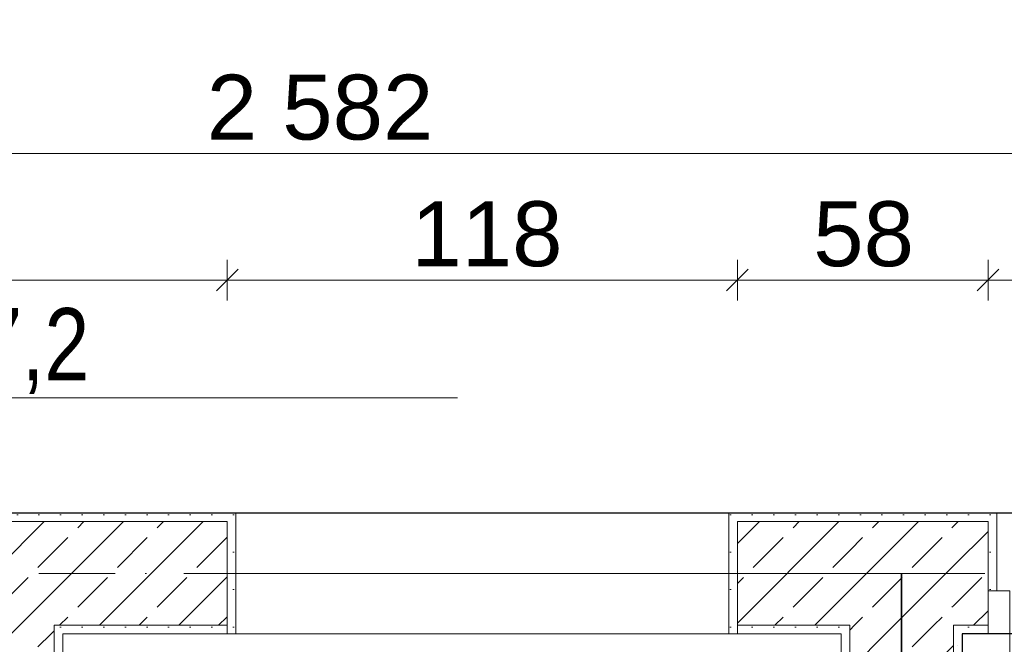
# Model space of a CAD drawing. Header units: millimetres. Extents: x -126905 to -83905, y -179170 to 5194.
# Tile 26 of 56: x -109570 to -107292, y -98030 to -96587. Entities that reach past the tile are written whole.
import ezdxf
from ezdxf.enums import TextEntityAlignment as Align

# ---------------------------------------------------------------- set-up
doc = ezdxf.new("R2010")
doc.units = ezdxf.units.MM
doc.header["$MEASUREMENT"] = 0
doc.linetypes.add('Kropki i Kreski', pattern=[335.138881, 176.388884, -88.194442, 0, -70.555556])
for name, color, linetype, lineweight, true_color in [('Nowe_0_Nr_pióra__1', 7, 'Continuous', 13, 0x6879ec), ('Nowe_0_Nr_pióra__8', 7, 'Continuous', 35, 0xa80f02), ('Nowe_Elementy Modelu - Strefy_Nr_pióra__121', 7, 'Continuous', 0, 0xd5e3e3), ('Nowe_Elementy Modelu - Strefy_Nr_pióra__58', 7, 'Continuous', 25, 0xdf0000), ('Nowe_Konstrukcja - Ściany zew_Nr_pióra__23', 7, 'Continuous', 13, 0x858585), ('Nowe_Wymiarowanie - Ogólne_Nr_pióra__81', 7, 'Continuous', 13, 0x6a6a6a)]:
    doc.layers.add(name, color=color, linetype=linetype, lineweight=lineweight, true_color=true_color)
for name, color, linetype, lineweight in [('Nowe_0_Nr_pióra__21', 7, 'Continuous', 20), ('Nowe_Drzwi Archicad_Nr_pióra__3', 7, 'Continuous', 13), ('Nowe_Konstrukcja - Ściany zew_Nr_pióra__21', 7, 'Continuous', 20), ('Nowe_Konstrukcja - Ściany zew_Nr_pióra__3', 7, 'Continuous', 13), ('Nowe_Osie_Nr_pióra__4', 8, 'Continuous', 13), ('Nowe_Tabelka_Nr_pióra__3', 7, 'Continuous', 13), ('Nowe_Wymiarowanie - Ogólne_Nr_pióra__42', 8, 'Continuous', 25)]:
    doc.layers.add(name, color=color, linetype=linetype, lineweight=lineweight)
for name, color, linetype in [('Nowe_Konstrukcja - Ściany zew', 7, 'Continuous'), ('Nowe_Osie', 7, 'Continuous'), ('Nowe_Wymiarowanie - Ogólne', 7, 'Continuous')]:
    doc.layers.add(name, color=color, linetype=linetype)
doc.styles.add('STYL_AUTOMATYCZNY_1', font='arial.ttf')
doc.styles.add('STYL_AUTOMATYCZNY_3', font='arial.ttf', dxfattribs={"width": 0.8})
doc.linetypes.add('REI 60', pattern='A,0,[2,PB-ARCH-004 RZUT II PIÄTRA_2.Kondygnacja1.Shx,S=5.15873,R=0,X=0,Y=-0.001199],-650,0', length=650)
doc.dimstyles.new('STYL_AUTOMATYCZNY__1', dxfattribs={"dimtxt": 150, "dimasz": 47.5, "dimexe": 0.18, "dimexo": 0.0625, "dimgap": 0, "dimtad": 1, "dimdec": 0, "dimlfac": 0.1, "dimzin": 0, "dimdsep": 46, "dimtxsty": 'STYL_AUTOMATYCZNY_1', "dimblk": 'ARROWHEAD_6', "dimblk1": 'ARROWHEAD_6', "dimblk2": 'ARROWHEAD_6', "dimcen": 0.09, "dimse1": 1, "dimse2": 1, "dimclrd": 256, "dimclre": 256, "dimclrt": 8, "dimazin": 0, "dimtfac": 1, "dimtdec": 4, "dimtmove": 0, "dimatfit": 3, "dimfxl": 0, "dimtolj": 1, "dimtzin": 0, "dimarcsym": 0})
doc.dimstyles.new('STYL_AUTOMATYCZNY__2', dxfattribs={"dimtxt": 150, "dimasz": 47.5, "dimexe": 0.18, "dimexo": 0.0625, "dimgap": 0, "dimtad": 1, "dimtih": 1, "dimtoh": 1, "dimdec": 0, "dimlfac": 0.1, "dimzin": 0, "dimdsep": 46, "dimtxsty": 'STYL_AUTOMATYCZNY_1', "dimblk": 'ARROWHEAD_6', "dimblk1": 'ARROWHEAD_6', "dimblk2": 'ARROWHEAD_6', "dimcen": 0.09, "dimse1": 1, "dimse2": 1, "dimclrd": 256, "dimclre": 256, "dimclrt": 8, "dimazin": 0, "dimtfac": 1, "dimtdec": 4, "dimtmove": 0, "dimatfit": 3, "dimfxl": 0, "dimtolj": 1, "dimtzin": 0, "dimarcsym": 0})
pattern_1 = [(45, (0, 0), (-91.92388, 91.92388), []), (45, (-45.96, 45.96), (-91.92388, 91.92388), [97.5, -32.5])]
pattern_2 = [(0, (0, 0), (0, 86.60254), [0, -50]), (0, (25, 43.3), (0, 86.60254), [0, -50])]

# ---------------------------------------------------------------- blocks, each defined once
blk = doc.blocks.new('Ściana_3_1', base_point=(-107529.5, -97866.6))
at = {"layer": 'Nowe_Konstrukcja - Ściany zew_Nr_pióra__23', "linetype": 'Continuous', "lineweight": 13, "true_color": 0x858585}
h = blk.add_hatch(dxfattribs=at)
h.set_pattern_fill('Beton_zbrojony_0001', color=252, style=0, pattern_type=2)
h.set_pattern_definition(pattern_1)
h.paths.add_polyline_path([(-107649.5, -98006.6), (-107409.5, -98006.6), (-107409.5, -97986.6), (-107649.5, -97986.6)])
h = blk.add_hatch(dxfattribs=at)
h.set_pattern_fill('Tynk_0001', color=252, style=0, pattern_type=2)
h.set_pattern_definition(pattern_2)
h.paths.add_polyline_path([(-107649.5, -99826.6), (-107649.5, -98006.6), (-107669.5, -98006.6), (-107669.5, -99826.6)])
h = blk.add_hatch(dxfattribs=at)
h.set_pattern_fill('Beton_zbrojony_0001', color=252, style=0, pattern_type=2)
h.set_pattern_definition(pattern_1)
h.paths.add_polyline_path([(-107409.5, -99846.6), (-107409.5, -98006.6), (-107649.5, -98006.6), (-107649.5, -99846.6)])
h = blk.add_hatch(dxfattribs=at)
h.set_pattern_fill('Tynk_0001', color=252, style=0, pattern_type=2)
h.set_pattern_definition(pattern_2)
h.paths.add_polyline_path([(-107389.5, -100086.6), (-107389.5, -98006.6), (-107409.5, -98006.6), (-107409.5, -100086.6)])
at = {"layer": 'Nowe_Konstrukcja - Ściany zew_Nr_pióra__21', "color": 7, "linetype": 'Continuous', "lineweight": 20, "flags": 128}
for points in [[(-107669.5, -98006.6), (-107669.5, -99826.6)], [(-107389.5, -100086.6), (-107389.5, -98006.6)]]:
    blk.add_lwpolyline(points, dxfattribs=at)
at = {"layer": 'Nowe_Konstrukcja - Ściany zew_Nr_pióra__3', "color": 7, "linetype": 'Continuous', "lineweight": 13}
for p, q in [((-107649.5, -97986.6), (-107649.5, -98006.6)), ((-107409.5, -98006.6), (-107409.5, -97986.6)), ((-107649.5, -98006.6), (-107649.5, -99826.6)), ((-107409.5, -99846.6), (-107409.5, -98006.6)), ((-107649.5, -99846.6), (-107649.5, -99826.6)), ((-107409.5, -100086.6), (-107409.5, -99846.6))]:
    blk.add_line(p, q, dxfattribs=at)
blk = doc.blocks.new('Ściana_13_1', base_point=(-109609.5, -99966.6))
at = {"layer": 'Nowe_Konstrukcja - Ściany zew_Nr_pióra__23', "linetype": 'Continuous', "lineweight": 13, "true_color": 0x858585}
h = blk.add_hatch(dxfattribs=at)
h.set_pattern_fill('Beton_zbrojony_0001', color=252, style=0, pattern_type=2)
h.set_pattern_definition(pattern_1)
h.paths.add_polyline_path([(-109729.5, -98006.6), (-109489.5, -98006.6), (-109489.5, -97986.6), (-109729.5, -97986.6)])
h = blk.add_hatch(dxfattribs=at)
h.set_pattern_fill('Tynk_0001', color=252, style=0, pattern_type=2)
h.set_pattern_definition(pattern_2)
h.paths.add_polyline_path([(-109749.5, -98006.6), (-109749.5, -99826.6), (-109729.5, -99826.6), (-109729.5, -98006.6)])
h = blk.add_hatch(dxfattribs=at)
h.set_pattern_fill('Beton_zbrojony_0001', color=252, style=0, pattern_type=2)
h.set_pattern_definition(pattern_1)
h.paths.add_polyline_path([(-109729.5, -98006.6), (-109729.5, -99826.6), (-109489.5, -99826.6), (-109489.5, -98006.6)])
h = blk.add_hatch(dxfattribs=at)
h.set_pattern_fill('Tynk_0001', color=252, style=0, pattern_type=2)
h.set_pattern_definition(pattern_2)
h.paths.add_polyline_path([(-109469.5, -99826.6), (-109469.5, -98006.6), (-109489.5, -98006.6), (-109489.5, -99826.6)])
h = blk.add_hatch(dxfattribs=at)
h.set_pattern_fill('Beton_zbrojony_0001', color=252, style=0, pattern_type=2)
h.set_pattern_definition(pattern_1)
h.paths.add_polyline_path([(-109729.5, -99846.6), (-109489.5, -99846.6), (-109489.5, -99826.6), (-109729.5, -99826.6)])
at = {"layer": 'Nowe_Konstrukcja - Ściany zew_Nr_pióra__21', "color": 7, "linetype": 'Continuous', "lineweight": 20, "flags": 128}
for points in [[(-109749.5, -98006.6), (-109749.5, -99826.6)], [(-109469.5, -99826.6), (-109469.5, -98006.6)]]:
    blk.add_lwpolyline(points, dxfattribs=at)
at = {"layer": 'Nowe_Konstrukcja - Ściany zew_Nr_pióra__3', "color": 7, "linetype": 'Continuous', "lineweight": 13}
for p, q in [((-109729.5, -97986.6), (-109729.5, -98006.6)), ((-109489.5, -98006.6), (-109489.5, -97986.6)), ((-109729.5, -98006.6), (-109729.5, -99826.6)), ((-109489.5, -99826.6), (-109489.5, -98006.6)), ((-109729.5, -99826.6), (-109729.5, -99846.6)), ((-109489.5, -99846.6), (-109489.5, -99826.6))]:
    blk.add_line(p, q, dxfattribs=at)
blk = doc.blocks.new('Otwór drzwiowy_ prostokątny 27')
at = {"layer": 'Nowe_Drzwi Archicad_Nr_pióra__3', "color": 7, "linetype": 'Continuous', "lineweight": 13}
for p, q in [((-590, 280), (-570, 280)), ((-570, 0), (-570, 280)), ((590, 280), (570, 280)), ((570, 0), (570, 280))]:
    blk.add_line(p, q, dxfattribs=at)
blk = doc.blocks.new('Drzwi podwójne_ asymetryczne 27')
at = {"layer": 'Nowe_Drzwi Archicad_Nr_pióra__3', "color": 7, "linetype": 'Continuous', "lineweight": 13}
for p, q in [((610, 820), (610, 900)), ((610, 900), (650, 900)), ((650, 900), (650, 820)), ((650, 820), (610, 820)), ((630, 820), (630, 80)), ((-650, 400), (-650, 300)), ((-610, 400), (-650, 400)), ((-610, 300), (-610, 400)), ((-650, 300), (-610, 300)), ((-630, 300), (-630, 100)), ((-610, 100), (-650, 100)), ((-650, 100), (-650, 0)), ((-610, 0), (-610, 100)), ((610, 0), (610, 80)), ((610, 80), (650, 80)), ((650, 80), (650, 0)), ((-650, 0), (-700, 0)), ((-700, 0), (-700, -100)), ((-700, 0), (-700, -20)), ((-700, 0), (-700, -20)), ((-650, -100), (-650, 0)), ((-650, 0), (-610, 0)), ((650, 0), (610, 0)), ((700, 0), (650, 0)), ((650, 0), (650, -100)), ((700, -100), (700, 0)), ((700, 0), (700, -20)), ((700, 0), (700, -20)), ((-700, -20), (-700, -100)), ((-700, -20), (-700, -100)), ((700, -20), (700, -100)), ((700, -20), (700, -100)), ((-700, -100), (-650, -100)), ((-680, -100), (-680, -280)), ((650, -100), (700, -100)), ((680, -100), (680, -280)), ((-700, -280), (-680, -280)), ((700, -280), (680, -280))]:
    blk.add_line(p, q, dxfattribs=at)
at = {"layer": 'Nowe_Drzwi Archicad_Nr_pióra__3', "color": 7, "linetype": 'Continuous', "lineweight": 13, "flags": 128}
for points in [[(630, 820), (630, 80), (610, 80), (610, 820)], [(650, 820), (650, 80), (630, 80), (630, 820)], [(-650, 300), (-650, 100), (-630, 100), (-630, 300)], [(-630, 300), (-630, 100), (-610, 100), (-610, 300)]]:
    blk.add_lwpolyline(points, close=True, dxfattribs=at)
at = {"layer": 'Nowe_Drzwi Archicad_Nr_pióra__3', "color": 7, "linetype": 'Continuous', "lineweight": 13}
for centre, radius, start, end in [((650, 0), 900, 90, 180), ((-650, 0), 400, 0, 90)]:
    blk.add_arc(centre, radius, start, end, dxfattribs=at)
blk = doc.blocks.new('Ściana_22_1', base_point=(-105729.5, -97866.6))
at = {"layer": 'Nowe_Konstrukcja - Ściany zew_Nr_pióra__23', "linetype": 'Continuous', "lineweight": 13, "true_color": 0x858585}
h = blk.add_hatch(dxfattribs=at)
h.set_pattern_fill('Tynk_0001', color=252, style=0, pattern_type=2)
h.set_pattern_definition(pattern_2)
h.paths.add_polyline_path([(-110459.5, -97726.6), (-110459.5, -97746.6), (-109089.5, -97746.6), (-109089.5, -97726.6)])
h = blk.add_hatch(dxfattribs=at)
h.set_pattern_fill('Tynk_0001', color=252, style=0, pattern_type=2)
h.set_pattern_definition(pattern_2)
h.paths.add_polyline_path([(-109089.5, -97726.6), (-109089.5, -97746.6), (-109089.5, -98006.6), (-109069.5, -98006.6), (-109069.5, -97726.6)])
h = blk.add_hatch(dxfattribs=at)
h.set_pattern_fill('Tynk_0001', color=252, style=0, pattern_type=2)
h.set_pattern_definition(pattern_2)
h.paths.add_polyline_path([(-107929.5, -97726.6), (-107929.5, -98006.6), (-107909.5, -98006.6), (-107909.5, -97746.6), (-107909.5, -97726.6)])
h = blk.add_hatch(dxfattribs=at)
h.set_pattern_fill('Tynk_0001', color=252, style=0, pattern_type=2)
h.set_pattern_definition(pattern_2)
h.paths.add_polyline_path([(-107909.5, -97726.6), (-107909.5, -97746.6), (-107329.5, -97746.6), (-107329.5, -97726.6)])
h = blk.add_hatch(dxfattribs=at)
h.set_pattern_fill('Tynk_0001', color=252, style=0, pattern_type=2)
h.set_pattern_definition(pattern_2)
h.paths.add_polyline_path([(-107309.5, -97726.6), (-107329.5, -97726.6), (-107329.5, -97746.6), (-107329.5, -97906.6), (-107309.5, -97906.6)])
h = blk.add_hatch(dxfattribs=at)
h.set_pattern_fill('Beton_zbrojony_0001', color=252, style=0, pattern_type=2)
h.set_pattern_definition(pattern_1)
h.paths.add_polyline_path([(-109729.5, -97986.6), (-109489.5, -97986.6), (-109489.5, -97746.6), (-109729.5, -97746.6)])
h = blk.add_hatch(dxfattribs=at)
h.set_pattern_fill('Beton_zbrojony_0001', color=252, style=0, pattern_type=2)
h.set_pattern_definition(pattern_1)
h.paths.add_polyline_path([(-109489.5, -97986.6), (-109089.5, -97986.6), (-109089.5, -97746.6), (-109489.5, -97746.6)])
h = blk.add_hatch(dxfattribs=at)
h.set_pattern_fill('Beton_zbrojony_0001', color=252, style=0, pattern_type=2)
h.set_pattern_definition(pattern_1)
h.paths.add_polyline_path([(-107649.5, -97746.6), (-107909.5, -97746.6), (-107909.5, -97986.6), (-107649.5, -97986.6)])
h = blk.add_hatch(dxfattribs=at)
h.set_pattern_fill('Beton_zbrojony_0001', color=252, style=0, pattern_type=2)
h.set_pattern_definition(pattern_1)
h.paths.add_polyline_path([(-107649.5, -97986.6), (-107409.5, -97986.6), (-107409.5, -97746.6), (-107649.5, -97746.6)])
h = blk.add_hatch(dxfattribs=at)
h.set_pattern_fill('Beton_zbrojony_0001', color=252, style=0, pattern_type=2)
h.set_pattern_definition(pattern_1)
h.paths.add_polyline_path([(-107409.5, -97746.6), (-107409.5, -97986.6), (-107329.5, -97986.6), (-107329.5, -97906.6), (-107329.5, -97746.6)])
h = blk.add_hatch(dxfattribs=at)
h.set_pattern_fill('Tynk_0001', color=252, style=0, pattern_type=2)
h.set_pattern_definition(pattern_2)
h.paths.add_polyline_path([(-109489.5, -98006.6), (-109469.5, -98006.6), (-109469.5, -97986.6), (-109489.5, -97986.6)])
h = blk.add_hatch(dxfattribs=at)
h.set_pattern_fill('Tynk_0001', color=252, style=0, pattern_type=2)
h.set_pattern_definition(pattern_2)
h.paths.add_polyline_path([(-109469.5, -97986.6), (-109469.5, -98006.6), (-109089.5, -98006.6), (-109089.5, -97986.6)])
h = blk.add_hatch(dxfattribs=at)
h.set_pattern_fill('Tynk_0001', color=252, style=0, pattern_type=2)
h.set_pattern_definition(pattern_2)
h.paths.add_polyline_path([(-107669.5, -97986.6), (-107909.5, -97986.6), (-107909.5, -98006.6), (-107669.5, -98006.6)])
h = blk.add_hatch(dxfattribs=at)
h.set_pattern_fill('Tynk_0001', color=252, style=0, pattern_type=2)
h.set_pattern_definition(pattern_2)
h.paths.add_polyline_path([(-107669.5, -98006.6), (-107649.5, -98006.6), (-107649.5, -97986.6), (-107669.5, -97986.6)])
h = blk.add_hatch(dxfattribs=at)
h.set_pattern_fill('Tynk_0001', color=252, style=0, pattern_type=2)
h.set_pattern_definition(pattern_2)
h.paths.add_polyline_path([(-107409.5, -98006.6), (-107389.5, -98006.6), (-107389.5, -97986.6), (-107409.5, -97986.6)])
h = blk.add_hatch(dxfattribs=at)
h.set_pattern_fill('Tynk_0001', color=252, style=0, pattern_type=2)
h.set_pattern_definition(pattern_2)
h.paths.add_polyline_path([(-107389.5, -98006.6), (-107329.5, -98006.6), (-107329.5, -97986.6), (-107389.5, -97986.6)])
at = {"layer": 'Nowe_Konstrukcja - Ściany zew_Nr_pióra__21', "color": 7, "linetype": 'Continuous', "lineweight": 20}
for p, q in [((-109089.5, -97726.6), (-109069.5, -97726.6)), ((-109069.5, -98006.6), (-109069.5, -97726.6)), ((-107929.5, -98006.6), (-107929.5, -97726.6)), ((-107909.5, -97726.6), (-107929.5, -97726.6)), ((-107329.5, -97726.6), (-107309.5, -97726.6)), ((-107309.5, -97906.6), (-107309.5, -97726.6)), ((-107329.5, -97906.6), (-107309.5, -97906.6)), ((-107329.5, -97986.6), (-107329.5, -97906.6)), ((-107329.5, -98006.6), (-107329.5, -97986.6)), ((-109089.5, -98006.6), (-109069.5, -98006.6)), ((-107909.5, -98006.6), (-107929.5, -98006.6))]:
    blk.add_line(p, q, dxfattribs=at)
at = {"layer": 'Nowe_Konstrukcja - Ściany zew_Nr_pióra__21', "color": 7, "linetype": 'Continuous', "lineweight": 20, "flags": 128}
for points in [[(-109089.5, -97726.6), (-110459.5, -97726.6)], [(-107329.5, -97726.6), (-107909.5, -97726.6)], [(-109469.5, -98006.6), (-109089.5, -98006.6)], [(-107909.5, -98006.6), (-107669.5, -98006.6)], [(-107389.5, -98006.6), (-107329.5, -98006.6)]]:
    blk.add_lwpolyline(points, dxfattribs=at)
at = {"layer": 'Nowe_Konstrukcja - Ściany zew_Nr_pióra__3', "color": 7, "linetype": 'Continuous', "lineweight": 13}
for p, q in [((-109489.5, -97746.6), (-109729.5, -97746.6)), ((-109089.5, -97746.6), (-109489.5, -97746.6)), ((-109089.5, -97746.6), (-109089.5, -98006.6)), ((-107649.5, -97746.6), (-107909.5, -97746.6)), ((-107909.5, -97746.6), (-107909.5, -98006.6)), ((-107409.5, -97746.6), (-107649.5, -97746.6)), ((-107329.5, -97746.6), (-107409.5, -97746.6)), ((-107329.5, -97746.6), (-107329.5, -97906.6)), ((-109489.5, -98006.6), (-109489.5, -97986.6)), ((-109489.5, -97986.6), (-109089.5, -97986.6)), ((-107909.5, -97986.6), (-107649.5, -97986.6)), ((-107649.5, -97986.6), (-107649.5, -98006.6)), ((-107409.5, -98006.6), (-107409.5, -97986.6)), ((-107409.5, -97986.6), (-107329.5, -97986.6))]:
    blk.add_line(p, q, dxfattribs=at)
at = {"layer": 'Nowe_Drzwi Archicad_Nr_pióra__3', "color": 7, "linetype": 'Continuous', "lineweight": 13, "xscale": -0.9999999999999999, "zscale": 1000}
for name, p, rotation in [('Otwór drzwiowy_ prostokątny 27', (-108499.5, -98006.6), 1.358573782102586e-05), ('Drzwi podwójne_ asymetryczne 27', (-106629.5, -98006.6), 180.0000135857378)]:
    blk.add_blockref(name, p, dxfattribs=dict(at, rotation=rotation))
blk = doc.blocks.new('Standardowy znacznik osi_5')
at = {"layer": 'Nowe_Osie_Nr_pióra__4', "color": 8, "linetype": 'Kropki i Kreski', "lineweight": 13}
blk.add_line((1000, 0), (32849.3, 0), dxfattribs=at)
at = {"layer": 'Nowe_Osie_Nr_pióra__4', "color": 8, "lineweight": 13, "style": 'STYL_AUTOMATYCZNY_1'}
for tag, p in [('AC_MarkerText_1_0', (-250, -239.3)), ('AC_MarkerText_1_1', (34099.3, -239.3))]:
    blk.add_attdef(tag, text='', height=250, rotation=180, dxfattribs=at).set_placement(p, align=Align.TOP_CENTER)
blk = doc.blocks.new('*D270')
at = {"layer": 'Nowe_Wymiarowanie - Ogólne_Nr_pióra__81', "color": 251, "linetype": 'Continuous', "lineweight": 13, "true_color": 0x6a6a6a}
for p, q in [((-110479.5, -97235.5), (-110479.5, -97141.7)), ((-109089.5, -97235.5), (-109089.5, -97141.7)), ((-110454.5, -97163.6), (-110504.5, -97213.6)), ((-109064.5, -97163.6), (-109114.5, -97213.6)), ((-110479.5, -97188.6), (-109089.5, -97188.6))]:
    blk.add_line(p, q, dxfattribs=at)
at = {"layer": 'Nowe_Wymiarowanie - Ogólne_Nr_pióra__42', "color": 8, "lineweight": 25, "insert": (-109956.1, -97158.6), "char_height": 150, "attachment_point": 7, "style": 'STYL_AUTOMATYCZNY_1'}
blk.add_mtext('\\A1;{\\pql;\\fArial|b0|i0|c238|p0;\\W1.000000;139}', dxfattribs=at)
blk = doc.blocks.new('ARROWHEAD_6')
at = {"color": 0, "linetype": 'Continuous', "lineweight": 0}
for p, q in [((-0.5, -0.5), (0.5, 0.5)), ((0, 0), (-1, 0))]:
    blk.add_line(p, q, dxfattribs=at)
blk = doc.blocks.new('*D271')
at = {"layer": 'Nowe_Wymiarowanie - Ogólne_Nr_pióra__81', "color": 251, "linetype": 'Continuous', "lineweight": 13, "true_color": 0x6a6a6a}
for p, q in [((-109064.5, -97163.6), (-109114.5, -97213.6)), ((-107884.5, -97163.6), (-107934.5, -97213.6)), ((-109089.5, -97188.6), (-107909.5, -97188.6))]:
    blk.add_line(p, q, dxfattribs=at)
at = {"layer": 'Nowe_Wymiarowanie - Ogólne_Nr_pióra__42', "color": 8, "lineweight": 25, "insert": (-108663.5, -97158.6), "char_height": 150, "attachment_point": 7, "style": 'STYL_AUTOMATYCZNY_1'}
blk.add_mtext('\\A1;{\\pql;\\fArial|b0|i0|c238|p0;\\W1.000000;118}', dxfattribs=at)
blk = doc.blocks.new('*D272')
at = {"layer": 'Nowe_Wymiarowanie - Ogólne_Nr_pióra__81', "color": 251, "linetype": 'Continuous', "lineweight": 13, "true_color": 0x6a6a6a}
for p, q in [((-107909.5, -97235.5), (-107909.5, -97141.7)), ((-107884.5, -97163.6), (-107934.5, -97213.6)), ((-107304.5, -97163.6), (-107354.5, -97213.6)), ((-109089.5, -97188.6), (-107909.5, -97188.6)), ((-107909.5, -97188.6), (-107329.5, -97188.6))]:
    blk.add_line(p, q, dxfattribs=at)
at = {"layer": 'Nowe_Wymiarowanie - Ogólne_Nr_pióra__42', "color": 8, "lineweight": 25, "insert": (-107733.9, -97158.6), "char_height": 150, "attachment_point": 7, "style": 'STYL_AUTOMATYCZNY_1'}
blk.add_mtext('\\A1;{\\pql;\\fArial|b0|i0|c238|p0;\\W1.000000;58}', dxfattribs=at)
blk = doc.blocks.new('*D273')
at = {"layer": 'Nowe_Wymiarowanie - Ogólne_Nr_pióra__81', "color": 251, "linetype": 'Continuous', "lineweight": 13, "true_color": 0x6a6a6a}
for p, q in [((-107329.5, -97235.5), (-107329.5, -97141.7)), ((-107304.5, -97163.6), (-107354.5, -97213.6)), ((-105904.5, -97163.6), (-105954.5, -97213.6)), ((-107909.5, -97188.6), (-107329.5, -97188.6)), ((-107329.5, -97188.6), (-105929.5, -97188.6))]:
    blk.add_line(p, q, dxfattribs=at)
at = {"layer": 'Nowe_Wymiarowanie - Ogólne_Nr_pióra__42', "color": 8, "lineweight": 25, "insert": (-106801.1, -97158.6), "char_height": 150, "attachment_point": 7, "style": 'STYL_AUTOMATYCZNY_1'}
blk.add_mtext('\\A1;{\\pql;\\fArial|b0|i0|c238|p0;\\W1.000000;140}', dxfattribs=at)
blk = doc.blocks.new('*D274')
at = {"layer": 'Nowe_Wymiarowanie - Ogólne_Nr_pióra__81', "color": 251, "linetype": 'Continuous', "lineweight": 13, "true_color": 0x6a6a6a}
for p, q in [((-105929.5, -97235.5), (-105929.5, -97141.7)), ((-101279.5, -97235.5), (-101279.5, -97141.7)), ((-105904.5, -97163.6), (-105954.5, -97213.6)), ((-101254.5, -97163.6), (-101304.5, -97213.6)), ((-107329.5, -97188.6), (-105929.5, -97188.6)), ((-105929.5, -97188.6), (-101279.5, -97188.6))]:
    blk.add_line(p, q, dxfattribs=at)
at = {"layer": 'Nowe_Wymiarowanie - Ogólne_Nr_pióra__42', "color": 8, "lineweight": 25, "insert": (-103776.1, -97158.6), "char_height": 150, "attachment_point": 7, "style": 'STYL_AUTOMATYCZNY_1'}
blk.add_mtext('\\A1;{\\pql;\\fArial|b0|i0|c238|p0;\\W1.000000;465}', dxfattribs=at)
blk = doc.blocks.new('*D277')
at = {"layer": 'Nowe_Wymiarowanie - Ogólne_Nr_pióra__81', "color": 251, "linetype": 'Continuous', "lineweight": 13, "true_color": 0x6a6a6a}
for p, q in [((-121789.5, -96942.8), (-121789.5, -96849)), ((-95969.5, -96942.8), (-95969.5, -96849)), ((-121764.5, -96870.9), (-121814.5, -96920.9)), ((-95994.5, -96920.9), (-95944.5, -96870.9)), ((-121827, -96895.9), (-121789.5, -96895.9)), ((-121789.5, -96895.9), (-95969.5, -96895.9)), ((-95969.5, -96895.9), (-95932, -96895.9))]:
    blk.add_line(p, q, dxfattribs=at)
at = {"layer": 'Nowe_Wymiarowanie - Ogólne_Nr_pióra__42', "color": 8, "lineweight": 25, "insert": (-109136.9, -96865.9), "char_height": 150, "attachment_point": 7, "style": 'STYL_AUTOMATYCZNY_1'}
blk.add_mtext('\\A1;{\\pql;\\fArial|b0|i0|c238|p0;\\W1.000000;2\xa0582}', dxfattribs=at)
blk = doc.blocks.new('*D293')
at = {"layer": 'Nowe_Wymiarowanie - Ogólne_Nr_pióra__81', "color": 251, "linetype": 'Continuous', "lineweight": 13, "true_color": 0x6a6a6a}
for p, q in [((-121373.9, -96101.6), (-121323.9, -96151.6)), ((-121302.1, -96126.6), (-121395.8, -96126.6)), ((-121348.9, -97746.6), (-121348.9, -96126.6)), ((-121373.9, -97721.6), (-121323.9, -97771.6)), ((-121302.1, -97746.6), (-121395.8, -97746.6))]:
    blk.add_line(p, q, dxfattribs=at)
at = {"layer": 'Nowe_Wymiarowanie - Ogólne_Nr_pióra__42', "color": 8, "lineweight": 25, "char_height": 150, "attachment_point": 7, "rotation": 90, "style": 'STYL_AUTOMATYCZNY_1'}
for s, insert in [('\\A1;{\\pql;\\fArial|b0|i0|c238|p0;\\W1.000000;12}', (-121378.9, -96380.4)), ('\\A1;{\\pql;\\fArial|b0|i0|c238|p0;\\W1.000000;162}', (-121378.9, -97222.6))]:
    blk.add_mtext(s, dxfattribs=dict(at, insert=insert))

msp = doc.modelspace()

# ---------------------------------------------------------------- linework, layer by layer
at = {"layer": 'Nowe_0_Nr_pióra__1', "color": 171, "linetype": 'Continuous', "lineweight": 13, "true_color": 0x6879ec, "flags": 128}
msp.add_lwpolyline([(-107411.5, -97866.6), (-109174.5, -97866.6)], dxfattribs=at)
at = {"layer": 'Nowe_0_Nr_pióra__21', "color": 7, "linetype": 'Continuous', "lineweight": 20, "flags": 128}
msp.add_lwpolyline([(-109757, -97260.9), (-109757, -97660.9), (-109757, -97460.9), (-109957, -97460.9), (-109757, -97660.9), (-109757, -97460.9), (-108557, -97460.9)], dxfattribs=at)
at = {"layer": 'Nowe_0_Nr_pióra__8', "color": 14, "linetype": 'REI 60', "lineweight": 35, "true_color": 0xa80f02}
msp.add_lwpolyline([(-107478.8, -102966.6), (-112029.5, -102966.6), (-112029.5, -99966.6), (-107529.5, -99966.6), (-107529.5, -97866.6)], dxfattribs=at)
at = {"layer": 'Nowe_Elementy Modelu - Strefy_Nr_pióra__121', "color": 254, "linetype": 'Continuous', "lineweight": 0, "true_color": 0xd5e3e3, "flags": 128}
msp.add_lwpolyline([(-107669.5, -99826.6), (-107669.5, -98006.6), (-109469.5, -98006.6), (-109469.5, -99826.6)], close=True, dxfattribs=at)
at = {"layer": 'Nowe_Elementy Modelu - Strefy_Nr_pióra__58', "color": 12, "linetype": 'Continuous', "lineweight": 25, "true_color": 0xdf0000, "flags": 128}
for points in [[(-121789.5, -96146.6), (-121789.5, -97726.6), (-113238, -97726.6), (-112238, -97726.6), (-111889.5, -97726.6), (-111889.5, -99826.6), (-110479.8, -99826.6), (-110479.8, -97726.6), (-110299.5, -97726.6), (-105589.5, -97726.6), (-95969.5, -97726.6), (-95969.5, -96146.6), (-101649.1, -96146.6), (-105229.5, -96146.6)], [(-107389.5, -98006.6), (-107389.5, -100106.6), (-107469, -100106.6), (-107469, -102836.9), (-105869.5, -102826.6), (-105869.5, -98006.6)]]:
    msp.add_lwpolyline(points, close=True, dxfattribs=at)

# ---------------------------------------------------------------- block references
at = {"layer": 'Nowe_Konstrukcja - Ściany zew', "color": 7, "lineweight": 20}
for name, p in [('Ściana_22_1', (-105729.5, -97866.6)), ('Ściana_13_1', (-109609.5, -99966.6)), ('Ściana_3_1', (-107529.5, -97866.6))]:
    msp.add_blockref(name, p, dxfattribs=at)
at = {"layer": 'Nowe_Osie', "color": 8, "linetype": 'Continuous', "lineweight": 15, "zscale": 1000, "rotation": 180}
msp.add_blockref('Standardowy znacznik osi_5', (-91921.8, -97866.6), dxfattribs=at)

# ---------------------------------------------------------------- texts
at = {"layer": 'Nowe_Tabelka_Nr_pióra__3', "color": 7, "linetype": 'Continuous', "lineweight": 13, "insert": (-109881.1, -97451.7), "char_height": 167.188, "attachment_point": 7, "style": 'STYL_AUTOMATYCZNY_3'}
msp.add_mtext('\\A1;{\\pql;\\fArial|b0|i0|c238|p0;\\W0.800000;+  7,2}', dxfattribs=at)

# ---------------------------------------------------------------- dimensions: what is measured, and where the dimension line sits
at = {"layer": 'Nowe_Wymiarowanie - Ogólne', "color": 251, "linetype": 'Continuous', "lineweight": 13, "true_color": 0x6a6a6a}
dim = msp.add_linear_dim(base=(-121348.9, -96126.6), p1=(-116979.5, -97746.6), p2=(-98809.3, -96126.6), angle=90, dimstyle='STYL_AUTOMATYCZNY__1', dxfattribs=at)
dim.commit()
dim.dimension.update_dxf_attribs({"geometry": '*D293', "text_midpoint": (-121453.9, -97051.4), "dimtype": 160, "text_rotation": 90})
for base, p1, p2, picture, middle in [((-95969.5, -96895.9), (-121789.5, -97726.6), (-95969.5, -97726.6), '*D277', (-108879.6, -96790.9)), ((-109089.5, -97188.6), (-110479.5, -98006.6), (-109089.5, -98006.6), '*D270', (-109784.9, -97083.6)), ((-107909.5, -97188.6), (-109089.5, -98006.6), (-107909.5, -98006.6), '*D271', (-108492.3, -97083.6)), ((-107329.5, -97188.6), (-107909.5, -98006.6), (-107329.5, -97726.6), '*D272', (-107619.8, -97083.6)), ((-105929.5, -97188.6), (-107329.5, -97726.6), (-105929.5, -97726.6), '*D273', (-106629.9, -97083.6)), ((-101279.5, -97188.6), (-105929.5, -97726.6), (-101279.5, -97726.6), '*D274', (-103604.9, -97083.6))]:
    dim = msp.add_linear_dim(base=base, p1=p1, p2=p2, dimstyle='STYL_AUTOMATYCZNY__2', dxfattribs=at)
    dim.commit()
    dim.dimension.update_dxf_attribs({"geometry": picture, "text_midpoint": middle, "dimtype": 160})

doc.saveas('drawing.dxf')
